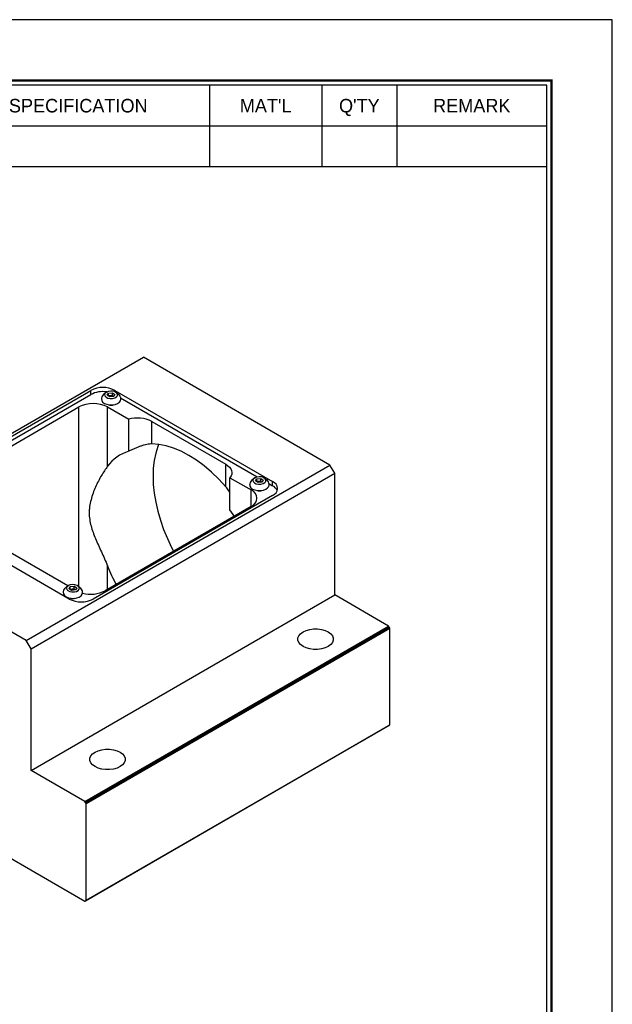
# Model space of a CAD drawing. Header units: millimetres. Extents: x 1340 to 2163, y 1155 to 1737.
# Tile 8 of 8: x 1987 to 2163, y 1446 to 1737. Entities that reach past the tile are written whole.
import ezdxf
from ezdxf.enums import TextEntityAlignment as Align

# ---------------------------------------------------------------- set-up
doc = ezdxf.new("R2010")
doc.units = ezdxf.units.MM
doc.layers.add('Z5', color=7, linetype='Continuous')
doc.layers.add('Z7', color=7, linetype='Continuous')

# ---------------------------------------------------------------- blocks, each defined once
blk = doc.blocks.new('란표제')
at = {"layer": 'Z7', "color": 0}
for p, q in [((297, 210), (0, 210)), ((297, 0), (297, 210))]:
    blk.add_line(p, q, dxfattribs=at)
at = {"layer": 'Z7'}
for p, q in [((254, 203), (254, 194.34)), ((266, 203), (266, 194.34)), ((274, 203), (274, 194.34)), ((190, 198.67), (290, 198.67)), ((190, 194.34), (290, 194.34))]:
    blk.add_line(p, q, dxfattribs=at)
at = {"layer": 'Z7', "const_width": 0.25}
blk.add_lwpolyline([(290.5, 6.5), (290.5, 203.5), (10, 203.5), (10, 6.5)], close=True, dxfattribs=at)
at = {"layer": 'Z7'}
blk.add_lwpolyline([(290, 7), (290, 203), (10.5, 203), (10.5, 7)], close=True, dxfattribs=at)
at = {"layer": 'Z5', "ltscale": 0.5}
for tag, p, height in [('TITLE', (237.17, 24.41), 2.5), ('도번', (251.18, 15.64), 2.5), ('SCALE', (253.78, 9.55), 1.2), ('DATE', (277.02, 9.51), 1.2)]:
    blk.add_attdef(tag, p, '', height=height, dxfattribs=at)
at = {"layer": 'Z7'}
for s, p in [("MAT'L", (260, 200.83)), ("Q'TY", (270, 200.83)), ('SPECIFICATION', (240, 200.83)), ('REMARK', (282, 200.83))]:
    blk.add_text(s, height=1.444, dxfattribs=at).set_placement(p, align=Align.MIDDLE_CENTER)
for tag, p in [('필렛', (179.25, 10.9)), ('모따기', (179.25, 8.3))]:
    blk.add_attdef(tag, text='', height=1.15, dxfattribs=at).set_placement(p, align=Align.MIDDLE_LEFT)

msp = doc.modelspace()

# ---------------------------------------------------------------- linework, layer by layer
for p, q in [((1934.1032, 1585.2406), (2023.9058, 1637.0825)), ((2079.0601, 1605.2426), (2023.9058, 1637.0825)), ((1955.3164, 1596.6703), (2008.3495, 1627.2856)), ((1955.3164, 1595.4455), (2008.3495, 1626.0608)), ((2008.3495, 1626.0608), (2008.3495, 1627.2856)), ((2013.2268, 1625.8511), (2013.6007, 1626.4818)), ((2013.6007, 1626.4818), (2014.7338, 1626.6102)), ((2013.6007, 1625.6326), (2013.6007, 1626.4818)), ((2014.7338, 1626.6102), (2015.4929, 1626.1079)), ((2014.7338, 1625.761), (2014.7338, 1626.6102)), ((2015.4929, 1626.1079), (2015.119, 1625.4773)), ((2015.4205, 1627.2856), (2062.0896, 1600.3442)), ((2015.4205, 1626.9069), (2015.4205, 1627.2856)), ((2013.986, 1625.3489), (2013.2268, 1625.8511)), ((2013.6007, 1625.6326), (2013.5884, 1625.6119)), ((2014.1672, 1625.6968), (2013.6007, 1625.6326)), ((2015.119, 1625.4773), (2013.986, 1625.3489)), ((2014.7338, 1625.761), (2014.1672, 1625.6968)), ((2015.1134, 1625.5099), (2014.7338, 1625.761)), ((2015.1312, 1625.4977), (2015.1134, 1625.5099)), ((2015.1313, 1625.498), (2015.1134, 1625.5099)), ((2017.108, 1625.0866), (2057.5798, 1601.7228)), ((1961.6804, 1597.4865), (2004.8139, 1622.387)), ((2004.8139, 1569.3413), (2004.8139, 1622.387)), ((2013.2992, 1622.387), (2019.5522, 1618.7772)), ((2013.2992, 1604.854), (2013.2992, 1622.387)), ((2019.5522, 1609.2903), (2019.5522, 1618.7772)), ((2026.3807, 1618.1008), (2048.301, 1605.4465)), ((2026.3807, 1611.4711), (2026.3807, 1618.1008)), ((1989.2576, 1553.4007), (2079.0601, 1605.2426)), ((1990.6718, 1550.9512), (2080.4743, 1602.7931)), ((2048.301, 1598.8168), (2048.301, 1605.4465)), ((2080.4743, 1602.7931), (2079.0601, 1605.2426)), ((2080.4743, 1566.8653), (2080.4743, 1602.7931)), ((2049.4726, 1601.5046), (2055.7256, 1597.8947)), ((2049.4726, 1592.0177), (2049.4726, 1601.5046)), ((2057.0674, 1600.5425), (2057.4413, 1601.1732)), ((2057.8266, 1600.0402), (2057.0674, 1600.5425)), ((2057.4413, 1600.324), (2057.429, 1600.3032)), ((2057.4413, 1601.1732), (2058.5744, 1601.3016)), ((2057.4413, 1600.324), (2057.4413, 1601.1732)), ((2058.0078, 1600.3882), (2057.4413, 1600.324)), ((2058.9597, 1600.1686), (2057.8266, 1600.0402)), ((2058.5744, 1600.4524), (2058.0078, 1600.3882)), ((2058.5744, 1601.3016), (2059.3336, 1600.7993)), ((2058.5744, 1600.4524), (2058.5744, 1601.3016)), ((2058.954, 1600.2012), (2058.5744, 1600.4524)), ((2058.9718, 1600.1891), (2058.954, 1600.2012)), ((2058.9719, 1600.1893), (2058.954, 1600.2012)), ((2059.3336, 1600.7993), (2058.9597, 1600.1686)), ((2060.9486, 1599.778), (2062.0896, 1599.1194)), ((2062.0896, 1599.1194), (2062.0896, 1600.3442)), ((2055.7256, 1592.9963), (2055.7256, 1597.8947)), ((2062.0896, 1596.2621), (2009.0566, 1565.6468)), ((2001.9855, 1565.6468), (1955.3164, 1592.5883)), ((2001.584, 1569.5522), (1961.9797, 1592.4153)), ((2055.7256, 1592.9963), (2012.5921, 1568.0958)), ((1989.2576, 1553.4007), (1934.1032, 1585.2406)), ((2013.2992, 1568.504), (2013.2992, 1575.4132)), ((2001.9131, 1568.7026), (2002.287, 1569.3332)), ((2002.6722, 1568.2003), (2001.9131, 1568.7026)), ((2002.287, 1568.484), (2002.2747, 1568.4633)), ((2002.287, 1569.3332), (2003.4201, 1569.4616)), ((2002.287, 1568.484), (2002.287, 1569.3332)), ((2002.8535, 1568.5482), (2002.287, 1568.484)), ((2003.8053, 1568.3287), (2002.6722, 1568.2003)), ((2003.4201, 1568.6124), (2002.8535, 1568.5482)), ((2003.4201, 1569.4616), (2004.1792, 1568.9594)), ((2003.4201, 1568.6124), (2003.4201, 1569.4616)), ((2003.7996, 1568.3613), (2003.4201, 1568.6124)), ((2003.8175, 1568.3492), (2003.7996, 1568.3613)), ((2003.8176, 1568.3494), (2003.7996, 1568.3613)), ((2004.1792, 1568.9594), (2003.8053, 1568.3287)), ((1990.6718, 1515.0234), (2080.4743, 1566.8653)), ((2096.3842, 1557.6807), (2080.4743, 1566.8653)), ((2006.5817, 1505.8388), (2096.3842, 1557.6807)), ((2006.7585, 1505.5326), (2096.561, 1557.3746)), ((2006.9352, 1505.2265), (2096.7378, 1557.0684)), ((2096.561, 1557.3746), (2096.3842, 1557.6807)), ((2096.7378, 1557.0684), (2096.561, 1557.3746)), ((2096.7378, 1528.4894), (2096.7378, 1557.0684)), ((1990.6718, 1550.9512), (1989.2576, 1553.4007)), ((1990.6718, 1515.0234), (1990.6718, 1550.9512)), ((2006.5817, 1476.4434), (2096.3842, 1528.2853)), ((2006.7585, 1476.5454), (2096.561, 1528.3874)), ((2006.9352, 1476.6475), (2096.7378, 1528.4894)), ((2096.3842, 1528.2853), (2096.561, 1528.3874)), ((2096.561, 1528.3874), (2096.7378, 1528.4894)), ((2006.5817, 1505.8388), (1990.6718, 1515.0234)), ((2006.7585, 1505.5326), (2006.5817, 1505.8388)), ((2006.9352, 1505.2265), (2006.7585, 1505.5326)), ((2006.9352, 1476.6475), (2006.9352, 1505.2265)), ((1975.1878, 1494.5667), (2006.5817, 1476.4434)), ((2006.5817, 1476.4434), (2006.7585, 1476.5454)), ((2006.7585, 1476.5454), (2006.9352, 1476.6475))]:
    msp.add_line(p, q)
at = {"flags": 128}
for points in [[(2014.9832, 1627.0309), (2014.2832, 1627.0899), (2013.5935, 1626.999), (2013.0074, 1626.7703), (2012.6039, 1626.4349), (2012.4375, 1626.0379), (2012.5308, 1625.6331), (2012.8711, 1625.275), (2013.4125, 1625.0122), (2014.0818, 1624.8799), (2014.7887, 1624.8962), (2015.4376, 1625.0588), (2015.941, 1625.3457), (2016.2309, 1625.7182), (2016.2681, 1626.1261), (2016.0475, 1626.5141), (2015.599, 1626.8299), (2014.9832, 1627.0309)], [(2011.5323, 1624.8382), (2011.5257, 1624.8053), (2011.5632, 1624.3153), (2011.8493, 1623.8535), (2012.3584, 1623.4609), (2013.0454, 1623.1724), (2013.8492, 1623.0136), (2014.6983, 1622.9986), (2015.5174, 1623.1288), (2016.2336, 1623.3925), (2016.7833, 1623.7665), (2017.1177, 1624.2173), (2017.2071, 1624.705), (2017.1882, 1624.8349)], [(2048.301, 1598.8168), (2046.2217, 1601.069), (2044.0677, 1603.14), (2041.8571, 1605.0122), (2039.6085, 1606.6699), (2037.3408, 1608.0992), (2035.0732, 1609.2881), (2032.8246, 1610.2266), (2030.614, 1610.9066), (2028.46, 1611.3227), (2026.3807, 1611.4711)], [(2028.4051, 1611.3299), (2028.1479, 1610.6762), (2027.5328, 1608.7118), (2027.0902, 1606.5959), (2026.8234, 1604.3437), (2026.7342, 1601.9715), (2026.8234, 1599.4964), (2027.0902, 1596.9362), (2027.5328, 1594.3093), (2028.1479, 1591.6346), (2028.9312, 1588.9316), (2029.877, 1586.2195), (2030.9784, 1583.518), (2032.2276, 1580.8465), (2032.786, 1579.7535)], [(2048.301, 1605.4465), (2048.9011, 1605.0422), (2049.3868, 1604.5896), (2049.7466, 1604.0993), (2049.9719, 1603.583), (2050.0576, 1603.0529), (2050.0015, 1602.5214), (2049.8049, 1602.0012), (2049.4726, 1601.5046)], [(2058.8238, 1601.7223), (2058.1238, 1601.7813), (2057.4341, 1601.6903), (2056.848, 1601.4617), (2056.4445, 1601.1262), (2056.2781, 1600.7293), (2056.3714, 1600.3244), (2056.7117, 1599.9664), (2057.2531, 1599.7035), (2057.9224, 1599.5713), (2058.6293, 1599.5875), (2059.2783, 1599.7501), (2059.7817, 1600.037), (2060.0715, 1600.4096), (2060.1087, 1600.8174), (2059.8881, 1601.2055), (2059.4396, 1601.5213), (2058.8238, 1601.7223)], [(2055.3729, 1599.5296), (2055.3663, 1599.4966), (2055.4039, 1599.0067), (2055.6899, 1598.5449), (2056.1991, 1598.1523), (2056.886, 1597.8638), (2057.6898, 1597.7049), (2058.539, 1597.69), (2059.358, 1597.8201), (2060.0742, 1598.0839), (2060.624, 1598.4578), (2060.9584, 1598.9086), (2061.0477, 1599.3964), (2061.0288, 1599.5263)], [(2050.7304, 1590.1126), (2050.3932, 1590.639), (2049.4726, 1592.0177)], [(2003.6695, 1569.8824), (2002.9695, 1569.9414), (2002.2798, 1569.8504), (2001.6937, 1569.6217), (2001.2902, 1569.2863), (2001.1238, 1568.8893), (2001.2171, 1568.4845), (2001.5574, 1568.1265), (2002.0988, 1567.8636), (2002.7681, 1567.7313), (2003.475, 1567.7476), (2004.1239, 1567.9102), (2004.6273, 1568.1971), (2004.9172, 1568.5697), (2004.9543, 1568.9775), (2004.7338, 1569.3655), (2004.2853, 1569.6814), (2003.6695, 1569.8824)], [(2000.2186, 1567.6897), (2000.212, 1567.6567), (2000.2495, 1567.1667), (2000.5356, 1566.705), (2001.0447, 1566.3124), (2001.7317, 1566.0238), (2002.5355, 1565.865), (2003.3846, 1565.85), (2004.2037, 1565.9802), (2004.9199, 1566.244), (2005.4696, 1566.6179), (2005.804, 1567.0687), (2005.8934, 1567.5564), (2005.8744, 1567.6864)], [(2078.5298, 1555.9459), (2079.2628, 1555.4153), (2079.7729, 1554.8038), (2080.0345, 1554.1421), (2080.0345, 1553.4635), (2079.7729, 1552.8018), (2079.2628, 1552.1903), (2078.5298, 1551.6597), (2077.6107, 1551.2366), (2076.5515, 1550.9421), (2075.4053, 1550.7911), (2074.2297, 1550.7911), (2073.0835, 1550.9421), (2072.0243, 1551.2366), (2071.1052, 1551.6597), (2070.3722, 1552.1903), (2069.8621, 1552.8018), (2069.6005, 1553.4635), (2069.6005, 1554.1421), (2069.8621, 1554.8038), (2070.3722, 1555.4153), (2071.1052, 1555.9459), (2072.0243, 1556.369), (2073.0835, 1556.6635), (2074.2297, 1556.8145), (2075.4053, 1556.8145), (2076.5515, 1556.6635), (2077.6107, 1556.369), (2078.5298, 1555.9459)], [(2017.0115, 1520.4321), (2017.7445, 1519.9015), (2018.2546, 1519.29), (2018.5162, 1518.6284), (2018.5162, 1517.9497), (2018.2546, 1517.288), (2017.7445, 1516.6766), (2017.0115, 1516.146), (2016.0924, 1515.7228), (2015.0332, 1515.4284), (2013.887, 1515.2773), (2012.7114, 1515.2773), (2011.5652, 1515.4284), (2010.506, 1515.7228), (2009.5869, 1516.146), (2008.8539, 1516.6766), (2008.3438, 1517.288), (2008.0822, 1517.9497), (2008.0822, 1518.6284), (2008.3438, 1519.29), (2008.8539, 1519.9015), (2009.5869, 1520.4321), (2010.506, 1520.8553), (2011.5652, 1521.1497), (2012.7114, 1521.3007), (2013.887, 1521.3007), (2015.0332, 1521.1497), (2016.0924, 1520.8553), (2017.0115, 1520.4321)]]:
    msp.add_lwpolyline(points, dxfattribs=at)
for centre, radius, start, end in [((2011.885, 1620.4621), 7.6851, 62.609672, 117.390328), ((2011.8732, 1619.2441), 7.6736, 81.119419, 117.335281), ((2009.0566, 1614.1987), 9.2221, 62.609672, 117.390328), ((2014.293, 1624.3682), 1.3346, 95.406876, 117.439206), ((2014.37, 1624.2352), 1.4756, 59.749943, 97.897297), ((2014.3599, 1625.4266), 2.4932, 253.108167, 286.891833), ((2014.3599, 1625.4481), 2.4991, 255.782863, 284.217137), ((2022.1053, 1609.7445), 9.3865, 62.90421, 105.782749), ((2023.0123, 1597.7883), 12.0112, 106.74238, 143.966304), ((2058.1336, 1599.0595), 1.3346, 95.406876, 117.439206), ((2058.2106, 1598.9265), 1.4756, 59.749943, 97.897297), ((2061.3149, 1598.3031), 2.1831, 290.783421, 69.216579), ((2054.796, 1595.4455), 2.6197, 290.783421, 69.216579), ((2058.2005, 1600.118), 2.4932, 253.108167, 286.891833), ((2058.2005, 1600.1394), 2.4991, 255.782863, 284.217137), ((2060.7562, 1596.506), 2.9339, 23.817241, 62.96836), ((2068.1528, 1597.3999), 59.0959, 201.842095, 207.670374), ((2002.9793, 1567.2196), 1.3346, 95.406876, 117.439206), ((2003.0563, 1567.0866), 1.4756, 59.749943, 97.897297), ((2008.3096, 1576.5321), 9.461, 255.189333, 296.913887), ((2005.521, 1572.4704), 7.6851, 242.609672, 297.390328), ((2003.0462, 1568.278), 2.4932, 253.108167, 286.891833), ((2003.0462, 1568.2995), 2.4991, 255.782863, 284.217137)]:
    msp.add_arc(centre, radius, start, end)
for points, knots in [([(2011.554, 1624.8397), (2011.5619, 1624.9059), (2011.5989, 1625.2129), (2011.8487, 1625.7016), (2012.2582, 1626.245), (2012.7406, 1626.6493), (2013.1015, 1626.8114), (2013.2666, 1626.8856)], [0, 0, 0, 0, 0.07167913, 0.33243045, 0.57486864, 0.80545454, 1, 1, 1, 1]), ([(2015.4892, 1626.8577), (2015.5513, 1626.8381), (2015.8382, 1626.7472), (2016.282, 1626.4113), (2016.7675, 1625.8768), (2017.0753, 1625.3269), (2017.1408, 1624.9582), (2017.1628, 1624.8339)], [0, 0, 0, 0, 0.07101471, 0.32840067, 0.59189611, 0.86242566, 1, 1, 1, 1]), ([(2026.3807, 1611.4711), (2025.9443, 1611.4741), (2025.4589, 1611.4207), (2024.6632, 1611.264), (2024.3846, 1611.1983), (2023.8186, 1611.0452), (2023.5298, 1610.9577), (2022.94, 1610.762), (2022.639, 1610.6538), (2022.0223, 1610.4168), (2021.7131, 1610.2904), (2021.0946, 1610.0246), (2020.7848, 1609.885), (2020.1628, 1609.5933), (2019.854, 1609.4426), (2019.5522, 1609.2903)], [0, 0, 0, 0, 0.25, 0.25, 0.375, 0.375, 0.5, 0.5, 0.625, 0.625, 0.75, 0.75, 0.875, 0.875, 1, 1, 1, 1]), ([(2013.2992, 1604.854), (2013.0048, 1604.4583), (2012.7003, 1604.0278), (2012.0877, 1603.1091), (2011.7794, 1602.6208), (2011.1704, 1601.5933), (2010.8698, 1601.0542), (2010.2866, 1599.9306), (2010.0037, 1599.3451), (2009.2081, 1597.5471), (2008.7428, 1596.2879), (2008.2356, 1594.3447), (2008.099, 1593.6881), (2007.9593, 1592.6942), (2007.9237, 1592.3611), (2007.8769, 1591.702), (2007.8655, 1591.3749), (2007.8677, 1590.4009), (2007.9178, 1589.7619), (2008.1038, 1588.4982), (2008.2394, 1587.8733), (2008.5773, 1586.625), (2008.7801, 1585.9999), (2009.2321, 1584.7476), (2009.4805, 1584.1222), (2010.2716, 1582.2315), (2010.8598, 1580.9521), (2011.7723, 1578.9485), (2012.0817, 1578.2666), (2012.6996, 1576.8629), (2013.0058, 1576.1465), (2013.2992, 1575.4132)], [0, 0, 0, 0, 0.0625, 0.0625, 0.125, 0.125, 0.1875, 0.1875, 0.25, 0.25, 0.375, 0.375, 0.4375, 0.4375, 0.46875, 0.46875, 0.5, 0.5, 0.5625, 0.5625, 0.625, 0.625, 0.6875, 0.6875, 0.75, 0.75, 0.875, 0.875, 0.9375, 0.9375, 1, 1, 1, 1]), ([(2055.3946, 1599.5311), (2055.4026, 1599.5973), (2055.4395, 1599.9042), (2055.6894, 1600.393), (2056.0988, 1600.9363), (2056.5812, 1601.3406), (2056.9421, 1601.5027), (2057.1073, 1601.5769)], [0, 0, 0, 0, 0.07167913, 0.33243045, 0.57486864, 0.80545454, 1, 1, 1, 1]), ([(2059.3298, 1601.5491), (2059.3919, 1601.5294), (2059.6789, 1601.4386), (2060.1227, 1601.1026), (2060.6081, 1600.5681), (2060.916, 1600.0183), (2060.9814, 1599.6496), (2061.0034, 1599.5253)], [0, 0, 0, 0, 0.07101471, 0.32840067, 0.59189611, 0.86242566, 1, 1, 1, 1]), ([(2049.4726, 1596.7726), (2049.3834, 1597.0531), (2049.1486, 1597.7919), (2048.6255, 1598.4244), (2048.301, 1598.8168)], [0, 0, 0, 0, 0.37956999, 1, 1, 1, 1]), ([(2000.2403, 1567.6912), (2000.2482, 1567.7574), (2000.2851, 1568.0643), (2000.535, 1568.5531), (2000.9445, 1569.0964), (2001.4269, 1569.5007), (2001.7878, 1569.6628), (2001.9529, 1569.737)], [0, 0, 0, 0, 0.07167913, 0.33243045, 0.57486864, 0.80545454, 1, 1, 1, 1]), ([(2004.1755, 1569.7092), (2004.2376, 1569.6895), (2004.5245, 1569.5987), (2004.9683, 1569.2627), (2005.4538, 1568.7282), (2005.7616, 1568.1783), (2005.8271, 1567.8096), (2005.8491, 1567.6854)], [0, 0, 0, 0, 0.07101471, 0.32840067, 0.59189611, 0.86242566, 1, 1, 1, 1])]:
    msp.add_open_spline(points, degree=3, knots=knots)

# ---------------------------------------------------------------- block references
at = {"ltscale": 5, "xscale": 2.770168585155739, "yscale": 2.770168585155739, "zscale": 2.770168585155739}
msp.add_blockref('란표제', (1339.798, 1155.0616), dxfattribs=at)

doc.saveas('drawing.dxf')
